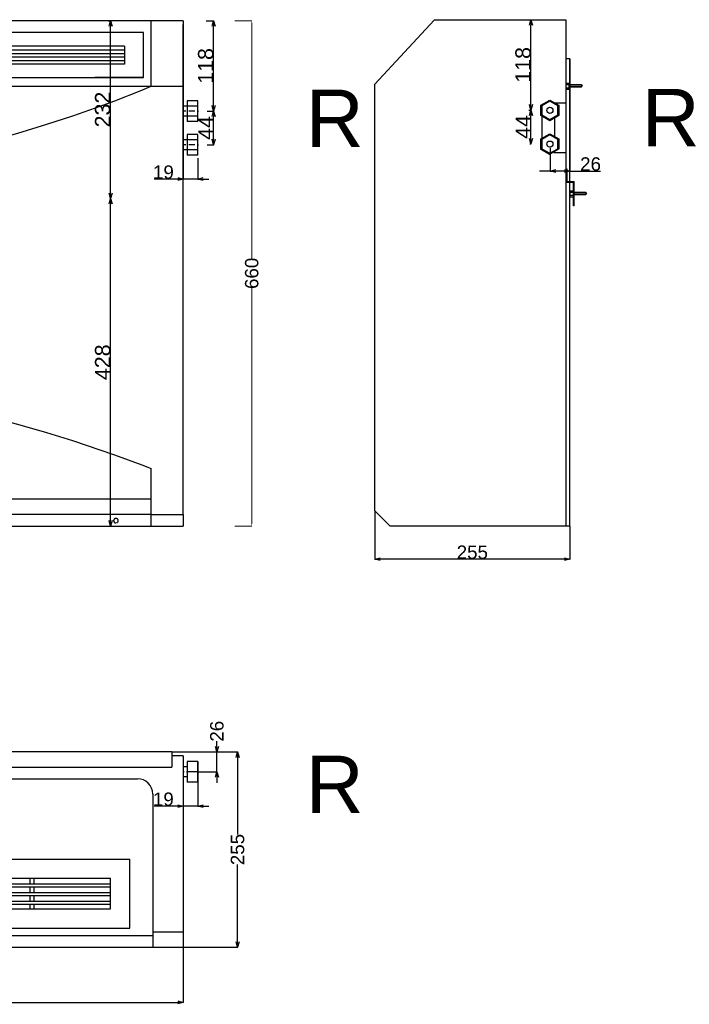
# Model space of a CAD drawing. Extents: x -655 to 3472, y -625 to 2146.
# Tile 2 of 4: x 1031 to 1906, y -625 to 661. Entities that reach past the tile are written whole.
import ezdxf

# ---------------------------------------------------------------- set-up
doc = ezdxf.new("R2010")
doc.units = 0
doc.header["$MEASUREMENT"] = 0
doc.linetypes.add('Achse', pattern=[11.5, 0, -4, 7.5, 0])
doc.linetypes.add('Čerchovaná', pattern=[215, 100, -50, 15, -50])
for name, color, linetype in [('Desky', 7, 'Continuous'), ('Kóty délkové', 7, 'Continuous'), ('Křivky', 7, 'Continuous'), ('Nábytek a zařízení', 7, 'Continuous'), ('Oblouky a kružnice', 7, 'Continuous'), ('Střechy', 7, 'Continuous'), ('Textové bloky', 7, 'Continuous'), ('Zdi', 7, 'Continuous'), ('Čáry', 7, 'Continuous')]:
    doc.layers.add(name, color=color, linetype=linetype)
doc.styles.add('GENERATED_STYLE_1', font='ARIAL.ttf')
doc.styles.get("Standard").update_dxf_attribs({"font": 'txt', "bigfont": 'BIGFONT.SHX'})
doc.dimstyles.new('Dimstyle_300', dxfattribs={"dimtxt": 17.5, "dimasz": 7.125, "dimexe": 0.18, "dimexo": 0, "dimgap": 0.09, "dimtad": 1, "dimdec": 0, "dimzin": 0, "dimdsep": 46, "dimtxsty": 'GENERATED_STYLE_1', "dimblk": 'ARROWHEAD_3', "dimblk1": 'ARROWHEAD_3', "dimblk2": 'ARROWHEAD_3', "dimcen": 0.09, "dimclrd": 7, "dimclre": 7, "dimclrt": 7, "dimazin": 0, "dimtfac": 1, "dimtdec": 4, "dimtmove": 0, "dimatfit": 0, "dimfxl": 1, "dimtolj": 1, "dimtzin": 0, "dimarcsym": 0})
doc.dimstyles.new('Dimstyle_32D', dxfattribs={"dimtxt": 17.5, "dimasz": 7.125, "dimexe": 0.18, "dimexo": 0, "dimgap": 0.09, "dimtad": 1, "dimdec": 0, "dimzin": 0, "dimdsep": 46, "dimtxsty": 'GENERATED_STYLE_1', "dimblk": 'ARROWHEAD_3', "dimblk1": 'ARROWHEAD_3', "dimblk2": 'ARROWHEAD_3', "dimcen": 0.09, "dimclrd": 7, "dimclre": 7, "dimclrt": 7, "dimazin": 0, "dimtfac": 1, "dimtdec": 4, "dimtmove": 0, "dimatfit": 0, "dimfxl": 1, "dimtolj": 1, "dimtzin": 0, "dimarcsym": 0})
doc.dimstyles.new('Peter', dxfattribs={"dimtxt": 20, "dimasz": 7.125, "dimexe": 0.18, "dimexo": 0, "dimgap": 0.09, "dimtad": 1, "dimdec": 0, "dimzin": 0, "dimdsep": 46, "dimtxsty": 'GENERATED_STYLE_1', "dimblk": 'ARROWHEAD_3', "dimblk1": 'ARROWHEAD_3', "dimblk2": 'ARROWHEAD_3', "dimcen": 0.09, "dimclrd": 7, "dimclre": 7, "dimclrt": 7, "dimazin": 0, "dimtfac": 1, "dimtdec": 4, "dimtmove": 0, "dimatfit": 0, "dimfxl": 1, "dimtolj": 1, "dimtzin": 0, "dimarcsym": 0})
doc.dimstyles.get("Standard").update_dxf_attribs({"dimtxt": 0.18, "dimasz": 0.18, "dimexe": 0.18, "dimexo": 0.0625, "dimgap": 0.09, "dimtad": 0, "dimtih": 1, "dimtoh": 1, "dimdec": 4, "dimzin": 0, "dimdsep": 46, "dimtxsty": 'Standard', "dimcen": 0.09, "dimadec": 0, "dimazin": 0, "dimtfac": 1, "dimtdec": 4, "dimtofl": 0, "dimtmove": 0, "dimatfit": 0, "dimfxl": 1, "dimtolj": 1, "dimtzin": 0, "dimarcsym": 0})

# ---------------------------------------------------------------- blocks, each defined once
blk = doc.blocks.new('SPLINE_1', base_point=(2399.2, 21443.4))
at = {"layer": 'Křivky', "color": 7, "linetype": 'Continuous'}
blk.add_lwpolyline([(2399.2, 21443.4), (2412.3, 21448.6), (2449.2, 21462.2), (2475.6, 21471.3), (2506.9, 21481.4), (2542.4, 21492.2), (2582, 21503.3), (2625.1, 21514.4), (2671.3, 21525.1), (2720.3, 21535.1), (2771.7, 21544), (2825, 21551.4), (2852.3, 21554.4), (2879.9, 21557), (2907.8, 21559), (2935.9, 21560.4), (2964.2, 21561.2), (2992.7, 21561.3), (3020, 21560.8), (3047.1, 21559.6), (3074.1, 21557.8), (3100.8, 21555.6), (3153.4, 21549.5), (3204.4, 21541.9), (3253.6, 21532.9), (3300.5, 21522.9), (3344.8, 21512.3), (3386, 21501.4), (3423.8, 21490.6), (3457.8, 21480.1), (3512.9, 21461.5), (3548.2, 21448.4), (3560.7, 21443.4)], dxfattribs=at)
blk = doc.blocks.new('SPLINE_2', base_point=(2399.2, 21942.7))
at = {"layer": 'Křivky', "color": 7, "linetype": 'Continuous'}
blk.add_lwpolyline([(2399.2, 21942.7), (2412.2, 21937.3), (2449.1, 21922.9), (2475.5, 21913.3), (2506.6, 21902.6), (2542.2, 21891.2), (2581.7, 21879.5), (2624.7, 21867.7), (2671, 21856.4), (2720, 21845.9), (2771.4, 21836.6), (2824.7, 21828.7), (2852, 21825.5), (2879.7, 21822.8), (2907.6, 21820.7), (2935.8, 21819.2), (2964.2, 21818.4), (2992.7, 21818.2), (3020, 21818.8), (3047.3, 21820.1), (3074.3, 21821.9), (3101, 21824.3), (3127.5, 21827.3), (3153.7, 21830.7), (3204.8, 21838.8), (3254, 21848.3), (3300.9, 21858.8), (3345.2, 21870), (3386.3, 21881.5), (3424.1, 21892.9), (3458.1, 21904), (3487.8, 21914.4), (3513.1, 21923.6), (3548.3, 21937.5), (3560.7, 21942.7)], dxfattribs=at)
blk = doc.blocks.new('ARROWHEAD_3')
at = {"color": 0, "linetype": 'Continuous'}
blk.add_line((0, 0), (-1, 0), dxfattribs=at)
blk.add_lwpolyline([(-1, 0.2679), (0, 0), (-1, -0.2679)], dxfattribs=at)
blk = doc.blocks.new('*D19')
at = {"layer": 'Defpoints', "color": 0}
for p in [(0, -550), (1245, -550), (1245, -622.2)]:
    blk.add_point(p, dxfattribs=at)
at = {"layer": 'Kóty délkové', "color": 7, "linetype": 'Continuous', "lineweight": -2}
for p, q in [((0, -550), (0, -622.4)), ((1245, -550), (1245, -622.4)), ((7.1, -622.2), (1237.9, -622.2))]:
    blk.add_line(p, q, dxfattribs=at)
at = {"layer": 'Kóty délkové', "color": 7, "lineweight": -2, "xscale": 7.124999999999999, "yscale": 7.124999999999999, "zscale": 7.124999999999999, "rotation": 180}
blk.add_blockref('ARROWHEAD_3', (0, -622.2), dxfattribs=at)
at = {"layer": 'Kóty délkové', "color": 7, "lineweight": -2, "xscale": 7.124999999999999, "yscale": 7.124999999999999, "zscale": 7.124999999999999}
blk.add_blockref('ARROWHEAD_3', (1245, -622.2), dxfattribs=at)
at = {"layer": 'Kóty délkové', "color": 7, "linetype": 'Continuous', "insert": (622.5, -613.2), "char_height": 17.5, "attachment_point": 5, "style": 'GENERATED_STYLE_1'}
blk.add_mtext('\\A1;1245', dxfattribs=at)
blk = doc.blocks.new('*D20')
at = {"layer": 'Defpoints', "color": 0}
for p in [(1230, -295), (1315.9, -295), (1245, -550)]:
    blk.add_point(p, dxfattribs=at)
at = {"layer": 'Kóty délkové', "color": 7, "linetype": 'Continuous', "lineweight": -2}
for p, q in [((1230, -295), (1316.1, -295)), ((1315.9, -302.1), (1315.9, -402.9)), ((1315.9, -542.9), (1315.9, -442.1)), ((1245, -550), (1316.1, -550))]:
    blk.add_line(p, q, dxfattribs=at)
at = {"layer": 'Kóty délkové', "color": 7, "lineweight": -2, "xscale": 7.124999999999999, "yscale": 7.124999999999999, "zscale": 7.124999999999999}
for p, rotation in [((1315.9, -295), 90), ((1315.9, -550), 270)]:
    blk.add_blockref('ARROWHEAD_3', p, dxfattribs=dict(at, rotation=rotation))
at = {"layer": 'Kóty délkové', "color": 7, "linetype": 'Continuous', "insert": (1315.9, -422.5), "char_height": 17.5, "attachment_point": 5, "rotation": 90, "style": 'GENERATED_STYLE_1'}
blk.add_mtext('\\A1;255', dxfattribs=at)
blk = doc.blocks.new('*D48')
at = {"layer": 'Defpoints', "color": 0}
for p in [(1230, -295), (1288.9, -295), (1264, -321)]:
    blk.add_point(p, dxfattribs=at)
at = {"layer": 'Kóty délkové', "color": 7, "linetype": 'Continuous', "lineweight": -2}
for p, q in [((1288.9, -287.9), (1288.9, -280.8)), ((1230, -295), (1289.1, -295)), ((1288.9, -321), (1288.9, -295)), ((1264, -321), (1289.1, -321)), ((1288.9, -321), (1288.9, -335.3))]:
    blk.add_line(p, q, dxfattribs=at)
at = {"layer": 'Kóty délkové', "color": 7, "lineweight": -2, "xscale": 7.124999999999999, "yscale": 7.124999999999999, "zscale": 7.124999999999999}
for p, rotation in [((1288.9, -295), 270), ((1288.9, -321), 90)]:
    blk.add_blockref('ARROWHEAD_3', p, dxfattribs=dict(at, rotation=rotation))
at = {"layer": 'Kóty délkové', "color": 7, "linetype": 'Continuous', "insert": (1288.9, -268), "char_height": 17.5, "attachment_point": 5, "rotation": 90, "style": 'GENERATED_STYLE_1'}
blk.add_mtext('\\A1;26', dxfattribs=at)
blk = doc.blocks.new('*D51')
at = {"layer": 'Defpoints', "color": 0}
for p in [(1245, -300), (1264, -307.5), (1245, -365.9)]:
    blk.add_point(p, dxfattribs=at)
at = {"layer": 'Kóty délkové', "color": 7, "linetype": 'Continuous', "lineweight": -2}
for p, q in [((1245, -300), (1245, -366.1)), ((1264, -307.5), (1264, -366.1)), ((1245, -365.9), (1207.1, -365.9)), ((1264, -365.9), (1245, -365.9)), ((1264, -365.9), (1278.3, -365.9))]:
    blk.add_line(p, q, dxfattribs=at)
at = {"layer": 'Kóty délkové', "color": 7, "lineweight": -2, "xscale": 7.124999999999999, "yscale": 7.124999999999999, "zscale": 7.124999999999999}
blk.add_blockref('ARROWHEAD_3', (1245, -365.9), dxfattribs=at)
at = {"layer": 'Kóty délkové', "color": 7, "lineweight": -2, "xscale": 7.124999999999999, "yscale": 7.124999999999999, "zscale": 7.124999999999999, "rotation": 180}
blk.add_blockref('ARROWHEAD_3', (1264, -365.9), dxfattribs=at)
at = {"layer": 'Kóty délkové', "color": 7, "linetype": 'Continuous', "insert": (1218.9, -356.9), "char_height": 17.5, "attachment_point": 5, "style": 'GENERATED_STYLE_1'}
blk.add_mtext('\\A1;19', dxfattribs=at)
blk = doc.blocks.new('*D52')
at = {"layer": 'Defpoints', "color": 0}
for p in [(1245, 660), (1264, 480.5), (1245, 453.1)]:
    blk.add_point(p, dxfattribs=at)
at = {"layer": 'Kóty délkové', "color": 7, "linetype": 'Continuous', "lineweight": -2}
for p, q in [((1245, 660), (1245, 452.9)), ((1264, 480.5), (1264, 452.9)), ((1245, 453.1), (1207.1, 453.1)), ((1264, 453.1), (1245, 453.1)), ((1264, 453.1), (1278.2, 453.1))]:
    blk.add_line(p, q, dxfattribs=at)
at = {"layer": 'Kóty délkové', "color": 7, "lineweight": -2, "xscale": 7.124999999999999, "yscale": 7.124999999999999, "zscale": 7.124999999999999}
blk.add_blockref('ARROWHEAD_3', (1245, 453.1), dxfattribs=at)
at = {"layer": 'Kóty délkové', "color": 7, "lineweight": -2, "xscale": 7.124999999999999, "yscale": 7.124999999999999, "zscale": 7.124999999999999, "rotation": 180}
blk.add_blockref('ARROWHEAD_3', (1264, 453.1), dxfattribs=at)
at = {"layer": 'Kóty délkové', "color": 7, "linetype": 'Continuous', "insert": (1219, 462.1), "char_height": 17.5, "attachment_point": 5, "style": 'GENERATED_STYLE_1'}
blk.add_mtext('\\A1;19', dxfattribs=at)
blk = doc.blocks.new('*D130')
at = {"layer": 'Defpoints', "color": 0}
for p in [(1495, 20), (1750, 0), (1495, -43.3)]:
    blk.add_point(p, dxfattribs=at)
at = {"layer": 'Kóty délkové', "color": 7, "linetype": 'Continuous', "lineweight": -2}
for p, q in [((1495, 20), (1495, -43.5)), ((1750, 0), (1750, -43.5)), ((1742.9, -43.3), (1502.1, -43.3))]:
    blk.add_line(p, q, dxfattribs=at)
at = {"layer": 'Kóty délkové', "color": 7, "lineweight": -2, "xscale": 7.124999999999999, "yscale": 7.124999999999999, "zscale": 7.124999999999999}
for p, rotation in [((1495, -43.3), 180), ((1750, -43.3), 359.9999999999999)]:
    blk.add_blockref('ARROWHEAD_3', p, dxfattribs=dict(at, rotation=rotation))
at = {"layer": 'Kóty délkové', "color": 7, "linetype": 'Continuous', "insert": (1622.5, -34.3), "char_height": 17.5, "attachment_point": 5, "style": 'GENERATED_STYLE_1'}
blk.add_mtext('\\A1;255', dxfattribs=at)
blk = doc.blocks.new('*D131')
at = {"layer": 'Defpoints', "color": 0}
for p in [(1750, 610), (1724.3, 494), (1724.3, 463.6)]:
    blk.add_point(p, dxfattribs=at)
at = {"layer": 'Kóty délkové', "color": 7, "linetype": 'Continuous', "lineweight": -2}
for p, q in [((1750, 610), (1750, 463.5)), ((1724.3, 494), (1724.3, 463.5)), ((1724.3, 463.6), (1710.1, 463.6)), ((1742.9, 463.6), (1731.5, 463.6)), ((1750, 463.6), (1789.8, 463.6)), ((1750, 463.6), (1764.2, 463.6))]:
    blk.add_line(p, q, dxfattribs=at)
at = {"layer": 'Kóty délkové', "color": 7, "lineweight": -2, "xscale": 7.124999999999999, "yscale": 7.124999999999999, "zscale": 7.124999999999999, "rotation": 180}
blk.add_blockref('ARROWHEAD_3', (1724.3, 463.6), dxfattribs=at)
at = {"layer": 'Kóty délkové', "color": 7, "lineweight": -2, "xscale": 7.124999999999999, "yscale": 7.124999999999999, "zscale": 7.124999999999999}
blk.add_blockref('ARROWHEAD_3', (1750, 463.6), dxfattribs=at)
at = {"layer": 'Kóty délkové', "color": 7, "linetype": 'Continuous', "insert": (1777, 472.7), "char_height": 17.5, "attachment_point": 5, "style": 'GENERATED_STYLE_1'}
blk.add_mtext('\\A1;26', dxfattribs=at)
blk = doc.blocks.new('*D134')
at = {"color": 7, "linetype": 'Continuous', "lineweight": -2}
for p, q in [((1696.3, 661.3), (1699.3, 661.3)), ((1699.1, 550.4), (1699.1, 654.2)), ((1696.3, 543.2), (1699.3, 543.2))]:
    blk.add_line(p, q, dxfattribs=at)
at = {"layer": 'Defpoints', "color": 0}
for p in [(1696.3, 661.3), (1699.1, 661.3), (1696.3, 543.2)]:
    blk.add_point(p, dxfattribs=at)
at = {"color": 7, "lineweight": -2, "xscale": 7.124999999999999, "yscale": 7.124999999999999, "zscale": 7.124999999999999}
for p, rotation in [((1699.1, 661.3), 90), ((1699.1, 543.2), 270)]:
    blk.add_blockref('ARROWHEAD_3', p, dxfattribs=dict(at, rotation=rotation))
at = {"color": 7, "linetype": 'Continuous', "lineweight": 0, "insert": (1688.8, 602.3), "char_height": 20, "attachment_point": 5, "rotation": 90, "style": 'GENERATED_STYLE_1'}
blk.add_mtext('\\A1;118', dxfattribs=at)
blk = doc.blocks.new('*D135')
at = {"color": 7, "linetype": 'Continuous', "lineweight": -2}
for p, q in [((1696.3, 543.2), (1699.3, 543.2)), ((1699.1, 506.2), (1699.1, 536.1)), ((1697.8, 499.1), (1699.3, 499.1))]:
    blk.add_line(p, q, dxfattribs=at)
at = {"layer": 'Defpoints', "color": 0}
for p in [(1696.3, 543.2), (1699.1, 543.2), (1697.8, 499.1)]:
    blk.add_point(p, dxfattribs=at)
at = {"color": 7, "lineweight": -2, "xscale": 7.124999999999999, "yscale": 7.124999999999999, "zscale": 7.124999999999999}
for p, rotation in [((1699.1, 543.2), 90), ((1699.1, 499.1), 270)]:
    blk.add_blockref('ARROWHEAD_3', p, dxfattribs=dict(at, rotation=rotation))
at = {"color": 7, "linetype": 'Continuous', "lineweight": 0, "insert": (1689, 521.2), "char_height": 20, "attachment_point": 5, "rotation": 90, "style": 'GENERATED_STYLE_1'}
blk.add_mtext('\\A1;44', dxfattribs=at)
blk = doc.blocks.new('*D139')
at = {"color": 0, "linetype": 'Continuous', "lineweight": 0}
for p, q in [((1312.3, 660), (1334.5, 660)), ((1334.4, 657), (1334.4, 349.4)), ((1334.4, 3), (1334.4, 310.6)), ((1312.3, 0), (1334.5, 0))]:
    blk.add_line(p, q, dxfattribs=at)
at = {"color": 0}
for points in [[(1334.9, 657), (1333.9, 657), (1334.4, 660)], [(1333.9, 3), (1334.9, 3), (1334.4, 0)]]:
    blk.add_solid(points, dxfattribs=at)
at = {"layer": 'Defpoints', "color": 0}
for p in [(1312.2, 660), (1312.2, 0), (1334.4, 0)]:
    blk.add_point(p, dxfattribs=at)
at = {"color": 0, "linetype": 'Continuous', "lineweight": 0, "insert": (1334.4, 330), "char_height": 17.5, "attachment_point": 5, "rotation": 90, "style": 'GENERATED_STYLE_1'}
blk.add_mtext('\\A1;660', dxfattribs=at)
blk = doc.blocks.new('*D148')
at = {"color": 7, "linetype": 'Continuous', "lineweight": -2}
for p, q in [((1274.8, 659.8), (1284.7, 659.8)), ((1284.6, 549.1), (1284.6, 652.7)), ((1276, 542), (1284.7, 542))]:
    blk.add_line(p, q, dxfattribs=at)
at = {"layer": 'Defpoints', "color": 0}
for p in [(1274.8, 659.8), (1284.6, 659.8), (1276, 542)]:
    blk.add_point(p, dxfattribs=at)
at = {"color": 7, "lineweight": -2, "xscale": 7.124999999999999, "yscale": 7.124999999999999, "zscale": 7.124999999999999}
for p, rotation in [((1284.6, 659.8), 90), ((1284.6, 542), 270)]:
    blk.add_blockref('ARROWHEAD_3', p, dxfattribs=dict(at, rotation=rotation))
at = {"color": 7, "linetype": 'Continuous', "lineweight": 0, "insert": (1274.3, 600.9), "char_height": 20, "attachment_point": 5, "rotation": 90, "style": 'GENERATED_STYLE_1'}
blk.add_mtext('\\A1;118', dxfattribs=at)
blk = doc.blocks.new('*D149')
at = {"color": 7, "linetype": 'Continuous', "lineweight": -2}
for p, q in [((1284.7, 541.8), (1284.4, 541.8)), ((1284.6, 505.1), (1284.6, 534.6)), ((1276, 498), (1284.7, 498))]:
    blk.add_line(p, q, dxfattribs=at)
at = {"layer": 'Defpoints', "color": 0}
for p in [(1284.6, 541.8), (1284.7, 541.8), (1276, 498)]:
    blk.add_point(p, dxfattribs=at)
at = {"color": 7, "lineweight": -2, "xscale": 7.124999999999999, "yscale": 7.124999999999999, "zscale": 7.124999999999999}
for p, rotation in [((1284.6, 541.8), 90), ((1284.6, 498), 270)]:
    blk.add_blockref('ARROWHEAD_3', p, dxfattribs=dict(at, rotation=rotation))
at = {"color": 7, "linetype": 'Continuous', "lineweight": 0, "insert": (1274.5, 519.9), "char_height": 20, "attachment_point": 5, "rotation": 90, "style": 'GENERATED_STYLE_1'}
blk.add_mtext('\\A1;44', dxfattribs=at)
blk = doc.blocks.new('*D153')
at = {"color": 7, "linetype": 'Continuous', "lineweight": -2}
for p, q in [((1150.2, 427.8), (1149.8, 427.8)), ((1150, 7.1), (1150, 420.7)), ((1148.7, 0), (1150.2, 0))]:
    blk.add_line(p, q, dxfattribs=at)
at = {"layer": 'Defpoints', "color": 0}
for p in [(1150, 427.8), (1150.2, 427.8), (1148.7, 0)]:
    blk.add_point(p, dxfattribs=at)
at = {"color": 7, "lineweight": -2, "xscale": 7.124999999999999, "yscale": 7.124999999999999, "zscale": 7.124999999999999}
for p, rotation in [((1150, 427.8), 90), ((1150, 0), 270)]:
    blk.add_blockref('ARROWHEAD_3', p, dxfattribs=dict(at, rotation=rotation))
at = {"color": 7, "linetype": 'Continuous', "lineweight": 0, "insert": (1139.7, 213.9), "char_height": 20, "attachment_point": 5, "rotation": 90, "style": 'GENERATED_STYLE_1'}
blk.add_mtext('\\A1;428', dxfattribs=at)
blk = doc.blocks.new('*D154')
at = {"color": 7, "linetype": 'Continuous', "lineweight": -2}
for p, q in [((1147.1, 660), (1150.2, 660)), ((1150, 435), (1150, 652.9)), ((1149.8, 427.8), (1150.2, 427.8))]:
    blk.add_line(p, q, dxfattribs=at)
at = {"layer": 'Defpoints', "color": 0}
for p in [(1147.1, 660), (1150, 660), (1149.8, 427.8)]:
    blk.add_point(p, dxfattribs=at)
at = {"color": 7, "lineweight": -2, "xscale": 7.124999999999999, "yscale": 7.124999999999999, "zscale": 7.124999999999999}
for p, rotation in [((1150, 660), 90), ((1150, 427.8), 270)]:
    blk.add_blockref('ARROWHEAD_3', p, dxfattribs=dict(at, rotation=rotation))
at = {"color": 7, "linetype": 'Continuous', "lineweight": 0, "insert": (1139.7, 543.9), "char_height": 20, "attachment_point": 5, "rotation": 90, "style": 'GENERATED_STYLE_1'}
blk.add_mtext('\\A1;232', dxfattribs=at)

msp = doc.modelspace()

# ---------------------------------------------------------------- linework, layer by layer
at = {"layer": 'Desky', "color": 7, "linetype": 'Continuous'}
for p, q in [((1203, 15.1), (1245, 15.1)), ((1245, 15), (1245, 20))]:
    msp.add_line(p, q, dxfattribs=at)
at = {"layer": 'Nábytek a zařízení', "color": 7, "linetype": 'Continuous'}
for p, q in [((1129.4, 644.4), (51.6, 644.4)), ((1193, 644.4), (1129.4, 644.4)), ((1193, 585.7), (1193, 644.4)), ((1129.4, 626.8), (76.6, 626.8)), ((1129.4, 621.3), (76.6, 621.3)), ((1168, 626.8), (1129.4, 626.8)), ((1168, 621.3), (1129.4, 621.3)), ((76.6, 617), (1129.4, 617)), ((1129.4, 612.4), (76.6, 612.4)), ((76.6, 608.2), (1129.4, 608.2)), ((1129.4, 617), (1168, 617)), ((1168, 612.4), (1129.4, 612.4)), ((1129.4, 608.2), (1168, 608.2)), ((1129.4, 603.4), (76.6, 603.4)), ((1168, 603.4), (1129.4, 603.4)), ((1129.4, 585.4), (51.6, 585.4)), ((1193, 585.7), (1129.4, 585.7)), ((1193, 585.4), (1129.4, 585.4)), ((1129.4, 35.1), (41.6, 35.1)), ((1203, 35.1), (1129.4, 35.1)), ((1129.4, 15.1), (41.6, 15.1)), ((1203, 15.1), (1129.4, 15.1))]:
    msp.add_line(p, q, dxfattribs=at)
at = {"layer": 'Oblouky a kružnice', "color": 1, "linetype": 'Continuous'}
for centre in [(1723.9, 542.9), (1723.8, 498.8)]:
    msp.add_circle(centre, 4, dxfattribs=at)
at = {"layer": 'Oblouky a kružnice', "color": 7, "linetype": 'Continuous'}
msp.add_arc((1185, -350), 20, 0, 90, dxfattribs=at)
at = {"layer": 'Střechy', "color": 7, "linetype": 'Continuous'}
for p, q in [((1203, 574.5), (1203, 660)), ((1245, 575), (1245, 655)), ((1168, 626.8), (1168, 603.4)), ((41.6, 574.5), (1129.4, 574.5)), ((1129.4, 574.5), (1203, 574.5)), ((1203, 574.5), (1245, 574.5)), ((1245, 567.9), (1245, 575))]:
    msp.add_line(p, q, dxfattribs=at)
at = {"layer": 'Zdi', "color": 7, "linetype": 'Continuous'}
for p, q in [((1245, 660), (0, 660)), ((1245, 80), (1245, 575)), ((1245, 20), (1245, 567.9)), ((1203, 0), (1203, 75.1)), ((1245, 15), (1245, 75)), ((1245, 15), (1245, 0)), ((175, 0), (1129.4, 0)), ((1129.4, 0), (1220, 0)), ((1154.1, 7.8), (1154, 7.5)), ((1154, 7.5), (1154, 7.3)), ((1154, 7.3), (1154, 7)), ((1154, 7), (1154, 6.7)), ((1154, 6.7), (1154, 6.5)), ((1154, 6.5), (1154.1, 6.2)), ((1154.2, 8), (1154.1, 7.8)), ((1154.1, 6.2), (1154.2, 6)), ((1154.3, 8.3), (1154.2, 8)), ((1154.2, 6), (1154.3, 5.7)), ((1154.4, 8.5), (1154.3, 8.3)), ((1154.5, 8.7), (1154.4, 8.5)), ((1154.4, 5.5), (1154.5, 5.3)), ((1154.7, 8.9), (1154.5, 8.7)), ((1154.5, 5.3), (1154.7, 5.1)), ((1154.9, 9.1), (1154.7, 8.9)), ((1154.7, 5.1), (1154.9, 4.9)), ((1155.1, 9.3), (1154.9, 9.1)), ((1155.3, 9.5), (1155.1, 9.3)), ((1155.1, 4.7), (1155.3, 4.5)), ((1155.5, 9.6), (1155.3, 9.5)), ((1155.3, 4.5), (1155.5, 4.4)), ((1155.7, 9.7), (1155.5, 9.6)), ((1156, 9.8), (1155.7, 9.7)), ((1155.7, 4.3), (1156, 4.2)), ((1156.2, 9.9), (1156, 9.8)), ((1156, 4.2), (1156.2, 4.1)), ((1156.5, 10), (1156.2, 9.9)), ((1156.7, 10), (1156.5, 10)), ((1156.5, 4), (1156.7, 4)), ((1157, 10), (1156.7, 10)), ((1157.3, 10), (1157, 10)), ((1157, 4), (1157.3, 4)), ((1157.5, 10), (1157.3, 10)), ((1157.8, 9.9), (1157.5, 10)), ((1157.5, 4), (1157.8, 4.1)), ((1158, 9.8), (1157.8, 9.9)), ((1158.3, 9.7), (1158, 9.8)), ((1158, 4.2), (1158.3, 4.3)), ((1158.5, 9.6), (1158.3, 9.7)), ((1158.3, 4.3), (1158.5, 4.4)), ((1158.7, 9.5), (1158.5, 9.6)), ((1158.9, 9.3), (1158.7, 9.5)), ((1158.7, 4.5), (1158.9, 4.7)), ((1159.1, 9.1), (1158.9, 9.3)), ((1158.9, 4.7), (1159.1, 4.9)), ((1159.3, 8.9), (1159.1, 9.1)), ((1159.5, 8.7), (1159.3, 8.9)), ((1159.3, 5.1), (1159.5, 5.3)), ((1159.6, 8.5), (1159.5, 8.7)), ((1159.5, 5.3), (1159.6, 5.5)), ((1159.7, 8.3), (1159.6, 8.5)), ((1159.6, 5.5), (1159.7, 5.7)), ((1159.8, 8), (1159.7, 8.3)), ((1159.9, 7.8), (1159.8, 8)), ((1159.8, 6), (1159.9, 6.2)), ((1160, 7.5), (1159.9, 7.8)), ((1159.9, 6.2), (1160, 6.5)), ((1160, 7.3), (1160, 7.5)), ((1160, 7), (1160, 7.3)), ((1160, 6.7), (1160, 7)), ((1160, 6.5), (1160, 6.7)), ((1220, 0), (1245, 0))]:
    msp.add_line(p, q, dxfattribs=at)
at = {"layer": 'Čáry', "color": 7, "linetype": 'Continuous'}
for p, q in [((1495, 577.2), (1572.8, 660.9)), ((1745, 660.9), (1572.8, 660.9)), ((1745, 0), (1745, 660.9)), ((1750, 610), (1745, 610)), ((1750, 0), (1750, 610)), ((1495, 20), (1495, 577.2)), ((1745, 578.5), (1749, 578.5)), ((1745, 570.5), (1745, 578.5)), ((1745, 576.5), (1749, 576.5)), ((1745, 572.5), (1749, 572.5)), ((1745, 570.5), (1749, 570.5)), ((1749, 570.5), (1749, 578.5)), ((1749, 576.5), (1765.1, 576.5)), ((1749, 573.5), (1765.1, 573.5)), ((1765.1, 576.5), (1766, 575)), ((1765.1, 573.5), (1766, 575)), ((1729.2, 552.9), (1744.9, 552.9)), ((1713.5, 535.4), (1713.5, 505.4)), ((1730.4, 507.6), (1730.4, 533.2)), ((1729.2, 487.9), (1744.9, 487.9)), ((1745.5, 449), (1745.5, 466)), ((1746.5, 466), (1745.5, 466)), ((1746.5, 450), (1746.5, 466)), ((1745.5, 449), (1754.5, 449)), ((1746.5, 450), (1755.5, 450)), ((1750.5, 438), (1754.5, 438)), ((1750.5, 430), (1750.5, 438)), ((1754.5, 418), (1754.5, 449)), ((1755.5, 418), (1755.5, 450)), ((1750.5, 436), (1754.5, 436)), ((1750.5, 432), (1754.5, 432)), ((1750.5, 430), (1754.5, 430)), ((1754.5, 436), (1770.7, 436)), ((1754.5, 433), (1770.7, 433)), ((1770.7, 436), (1771.5, 434.5)), ((1770.7, 433), (1771.5, 434.5)), ((1755.5, 418), (1754.5, 418)), ((1515, 0), (1495, 20)), ((1750, 0), (1515, 0)), ((1129.4, -295), (15, -295)), ((1230, -295), (1129.4, -295)), ((1230, -295), (1230, -315)), ((1245, -300), (1230, -300)), ((1245, -300), (1245, -550)), ((15, -315), (1129.4, -315)), ((1129.4, -315), (1230, -315)), ((60, -330), (1129.4, -330)), ((1129.4, -330), (1185, -330)), ((1205, -350), (1205, -550)), ((140, -435), (1129.4, -435)), ((1129.4, -435), (1175, -435)), ((1175, -525), (1175, -435)), ((165, -460), (1150, -460)), ((1045, -467.2), (1045, -460)), ((1050, -467.2), (1050, -460)), ((1150, -500), (1150, -460)), ((165, -467.2), (1129.4, -467.2)), ((165, -471.2), (1129.4, -471.2)), ((1045, -478.4), (1045, -471.2)), ((1050, -478.4), (1050, -471.2)), ((1129.4, -467.2), (1150, -467.2)), ((1129.4, -471.2), (1150, -471.2)), ((165, -478.4), (1129.4, -478.4)), ((165, -482.4), (1129.4, -482.4)), ((1045, -489.8), (1045, -482.4)), ((1050, -489.8), (1050, -482.4)), ((1129.4, -478.4), (1150, -478.4)), ((1129.4, -482.4), (1150, -482.4)), ((165, -489.8), (1129.4, -489.8)), ((165, -493.8), (1129.4, -493.8)), ((165, -500), (1129.4, -500)), ((1045, -500), (1045, -493.8)), ((1050, -500), (1050, -493.8)), ((1129.4, -489.8), (1150, -489.8)), ((1129.4, -493.8), (1150, -493.8)), ((1129.4, -500), (1150, -500)), ((140, -525), (1129.4, -525)), ((1129.4, -525), (1175, -525)), ((1129.4, -535), (40, -535)), ((1205, -535), (1129.4, -535)), ((1205, -530), (1245, -530)), ((0, -550), (1129.4, -550)), ((1129.4, -550), (1245, -550))]:
    msp.add_line(p, q, dxfattribs=at)
at = {"layer": 'Čáry', "color": 7, "linetype": 'Čerchovaná'}
for p, q in [((1749, 576.1), (1765.4, 576.1)), ((1749, 573.9), (1765.4, 573.9)), ((1754.5, 435.6), (1770.9, 435.6)), ((1754.5, 433.4), (1770.9, 433.4))]:
    msp.add_line(p, q, dxfattribs=at)
at = {"layer": 'Čáry', "color": 1, "linetype": 'Continuous'}
for p, q in [((1264, 555.5), (1250, 555.5)), ((1250, 555.5), (1250, 528.5)), ((1264, 528.5), (1264, 555.5)), ((1712.2, 549.7), (1723.9, 556.4)), ((1723.9, 554.9), (1713.5, 548.9)), ((1723.9, 556.4), (1735.6, 549.7)), ((1734.2, 548.9), (1723.9, 554.9)), ((1264, 548.5), (1245, 548.5)), ((1712.2, 536.2), (1712.2, 549.7)), ((1713.5, 548.9), (1713.5, 536.9)), ((1734.3, 536.9), (1734.2, 548.9)), ((1735.6, 549.7), (1735.6, 536.2)), ((1264, 535.5), (1245, 535.5)), ((1264, 528.5), (1250, 528.5)), ((1723.9, 529.4), (1712.2, 536.2)), ((1713.5, 536.9), (1723.9, 530.9)), ((1723.9, 530.9), (1734.3, 536.9)), ((1735.6, 536.2), (1723.9, 529.4)), ((1264, 504.5), (1245, 504.5)), ((1264, 511.5), (1250, 511.5)), ((1250, 511.5), (1250, 484.5)), ((1264, 484.5), (1264, 511.5)), ((1712.1, 505.6), (1723.8, 512.3)), ((1712.1, 492.1), (1712.1, 505.6)), ((1713.5, 504.8), (1713.4, 492.8)), ((1723.8, 510.8), (1713.5, 504.8)), ((1723.8, 512.3), (1735.5, 505.6)), ((1734.2, 504.8), (1723.8, 510.8)), ((1734.2, 492.8), (1734.2, 504.8)), ((1735.5, 505.6), (1735.5, 492.1)), ((1264, 491.5), (1245, 491.5)), ((1723.3, 485.3), (1711.6, 492.1)), ((1713.4, 492.8), (1723.8, 486.8)), ((1735, 492.1), (1723.3, 485.3)), ((1723.8, 486.8), (1734.2, 492.8)), ((1264, 484.5), (1250, 484.5)), ((1264, -307.5), (1250, -307.5)), ((1250, -307.5), (1250, -334.5)), ((1264, -334.5), (1264, -307.5)), ((1250, -314.5), (1245, -314.5)), ((1264, -321), (1250, -321)), ((1250, -327.5), (1245, -327.5)), ((1264, -334.5), (1250, -334.5))]:
    msp.add_line(p, q, dxfattribs=at)
at = {"layer": 'Čáry', "color": 1, "linetype": 'Achse'}
for p, q in [((1264, 542), (1245, 542)), ((1264, 498), (1245, 498)), ((1250, -321), (1245, -321))]:
    msp.add_line(p, q, dxfattribs=at)

# ---------------------------------------------------------------- block references
at = {"layer": 'Křivky', "color": 7, "linetype": 'Continuous'}
for name, p in [('SPLINE_2', (41.6, 574.5)), ('SPLINE_1', (41.6, 75.1))]:
    msp.add_blockref(name, p, dxfattribs=at)

# ---------------------------------------------------------------- texts
at = {"layer": 'Textové bloky', "color": 7, "char_height": 75, "width": 291.06, "attachment_point": 1, "style": 'GENERATED_STYLE_1'}
for insert in [(1405, 570), (1843.9, 570.9), (1405, -300)]:
    msp.add_mtext('{\\C1;R}', dxfattribs=dict(at, insert=insert))

# ---------------------------------------------------------------- dimensions: what is measured, and where the dimension line sits
at = {"linetype": 'Continuous', "lineweight": 0}
for base, p1, p2, picture, middle in [((1150, 660), (1149.8, 427.8), (1147.1, 660), '*D154', (1139.7, 543.9)), ((1284.6, 659.8), (1276, 542), (1274.8, 659.8), '*D148', (1274.3, 600.9)), ((1699.1, 661.3), (1696.3, 543.2), (1696.3, 661.3), '*D134', (1688.8, 602.3)), ((1284.6, 541.8), (1276, 498), (1284.7, 541.8), '*D149', (1274.5, 519.9)), ((1699.1, 543.2), (1697.8, 499.1), (1696.3, 543.2), '*D135', (1689, 521.2)), ((1150, 427.8), (1148.7, 0), (1150.2, 427.8), '*D153', (1139.7, 213.9))]:
    dim = msp.add_linear_dim(base=base, p1=p1, p2=p2, angle=90, dimstyle='Peter', dxfattribs=at)
    dim.commit()
    dim.dimension.update_dxf_attribs({"geometry": picture, "text_midpoint": middle})
dim = msp.add_linear_dim(base=(1334.4, 0), p1=(1312.2, 660), p2=(1312.2, 0), angle=90, dimstyle='Standard', override={"dimtxt": 17.5, "dimasz": 3, "dimtih": 0, "dimtoh": 0, "dimdec": 0, "dimdsep": 0, "dimtxsty": 'GENERATED_STYLE_1', "dimatfit": 3, "dimlwd": 0, "dimlwe": 0}, dxfattribs=at)
dim.commit()
dim.dimension.update_dxf_attribs({"geometry": '*D139', "text_midpoint": (1334.4, 330)})
at = {"layer": 'Kóty délkové', "color": 7, "linetype": 'Continuous'}
for base, p1, p2, dimstyle, picture, middle in [((1245, 453.1), (1264, 480.5), (1245, 660), 'Dimstyle_32D', '*D52', (1219, 462.1)), ((1495, -43.3), (1750, 0), (1495, 20), 'Dimstyle_300', '*D130', (1622.5, -34.3)), ((1245, -365.9), (1264, -307.5), (1245, -300), 'Dimstyle_32D', '*D51', (1218.9, -356.9))]:
    dim = msp.add_linear_dim(base=base, p1=p1, p2=p2, angle=180, dimstyle=dimstyle, dxfattribs=at)
    dim.commit()
    dim.dimension.update_dxf_attribs({"geometry": picture, "text_midpoint": middle})
dim = msp.add_linear_dim(base=(1724.3, 463.6), p1=(1750, 610), p2=(1724.3, 494), angle=180, dimstyle='Dimstyle_300', dxfattribs=at)
dim.commit()
dim.dimension.update_dxf_attribs({"geometry": '*D131', "text_midpoint": (1777, 463.6), "dimtype": 160})
for base, p1, picture, middle in [((1288.9, -295), (1264, -321), '*D48', (1288.9, -268)), ((1315.9, -295), (1245, -550), '*D20', (1315.9, -422.5))]:
    dim = msp.add_linear_dim(base=base, p1=p1, p2=(1230, -295), angle=90, dimstyle='Dimstyle_32D', dxfattribs=at)
    dim.commit()
    dim.dimension.update_dxf_attribs({"geometry": picture, "text_midpoint": middle, "text_rotation": 90})
dim = msp.add_aligned_dim(p1=(0, -550), p2=(1245, -550), distance=-72.2, dimstyle='Dimstyle_32D', dxfattribs=at)
dim.commit()
dim.dimension.update_dxf_attribs({"geometry": '*D19', "text_midpoint": (622.5, -613.2)})

doc.saveas('drawing.dxf')
